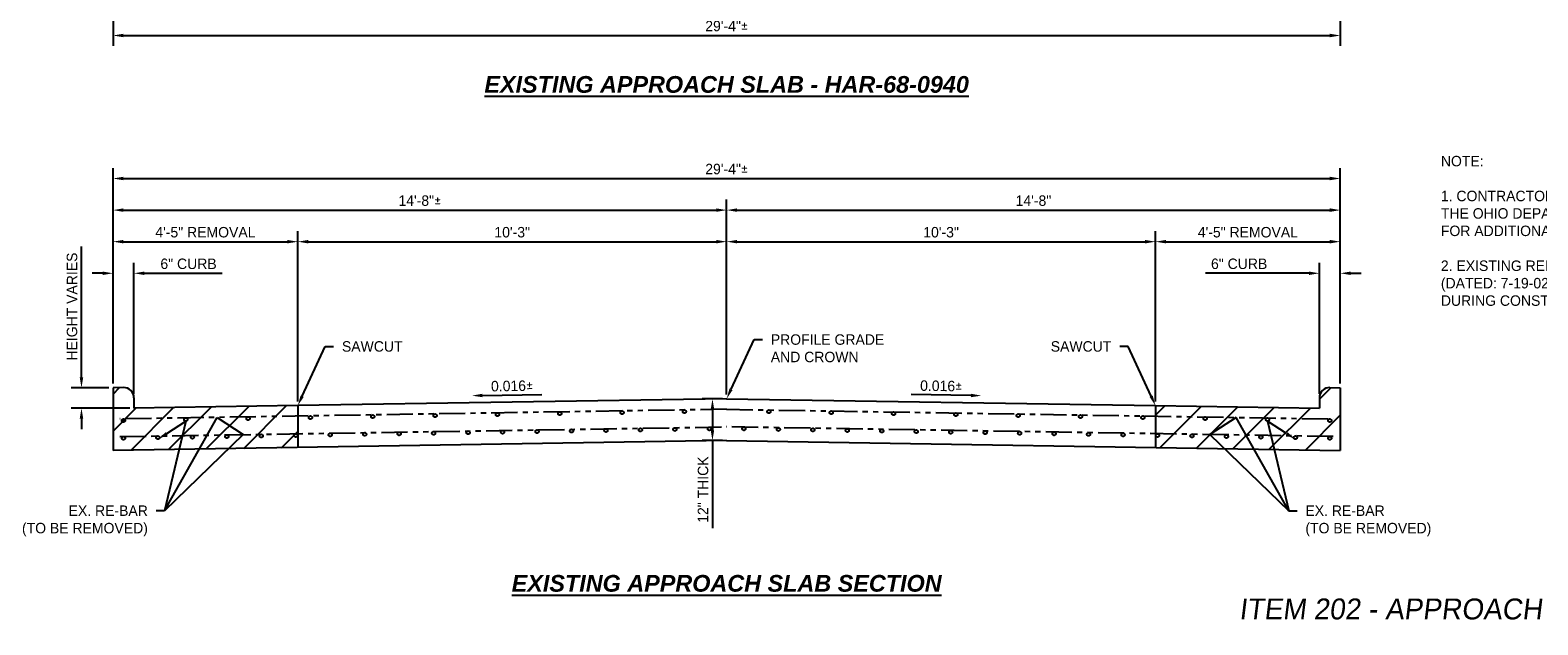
# Model space of a CAD drawing. Header units: feet. Extents: x -744 to -375, y 205 to 389.
# Tile 1 of 40: x -742 to -706, y 205 to 219. Entities that reach past the tile are written whole.
import ezdxf
from ezdxf import colors
from ezdxf.entities.mleader import LeaderData, LeaderLine
from ezdxf.enums import TextEntityAlignment as Align
from ezdxf.math import Vec2, Vec3

# ---------------------------------------------------------------- set-up
doc = ezdxf.new("R2010")
doc.units = ezdxf.units.FT
doc.header["$MEASUREMENT"] = 0
doc.linetypes.add('PHANTOM2', pattern=[1.25, 0.625, -0.125, 0.125, -0.125, 0.125, -0.125])
for name, color, linetype in [('Existing Approach Slab', 6, 'Continuous'), ('Existing Re-Bar', 40, 'PHANTOM2'), ('PV_P_Saw_Cut_Line', 62, 'Continuous'), ('RD_P_Text', 1, 'Continuous'), ('SC_Shading1', 247, 'Continuous'), ('SHEET_TXT', 9, 'Continuous')]:
    doc.layers.add(name, color=color, linetype=linetype)
doc.styles.add('Slanted', font='font31.shx', dxfattribs={"height": 0.1})
doc.styles.add('Slanted-Normal', font='font31.shx', dxfattribs={"height": 0.1})
doc.styles.get("Standard").update_dxf_attribs({"font": 'font31.shx'})
doc.dimstyles.new('COEC', dxfattribs={"dimscale": 13.9, "dimtxt": 0.18, "dimasz": 0.18, "dimexe": 0.18, "dimexo": 0.0625, "dimgap": 0.09, "dimtad": 1, "dimzin": 0, "dimdsep": 46, "dimtxsty": 'Standard', "dimcen": 0.09, "dimclrd": 256, "dimclre": 256, "dimclrt": 256, "dimaunit": 1, "dimadec": 4, "dimazin": 0, "dimtfac": 1, "dimtofl": 0, "dimtmove": 0, "dimatfit": 3, "dimfxl": 1, "dimtolj": 1, "dimtzin": 0, "dimlwd": -1, "dimlwe": -1, "dimarcsym": 0})

# ---------------------------------------------------------------- blocks, each defined once
blk = doc.blocks.new('*D1091')
at = {"layer": 'Defpoints', "color": 0, "transparency": 16777216}
for p in [(-740.115, 228.536), (-710.783, 220.677), (-710.783, 219.174)]:
    blk.add_point(p, dxfattribs=at)
at = {"layer": 'RD_P_Text', "transparency": 16777216}
for p, q in [((-740.115, 228.436), (-740.115, 218.924)), ((-710.783, 220.577), (-710.783, 218.924)), ((-739.865, 219.174), (-711.033, 219.174))]:
    blk.add_line(p, q, dxfattribs=at)
for points in [[(-739.865, 219.216), (-739.865, 219.132), (-740.115, 219.174)], [(-711.033, 219.216), (-711.033, 219.132), (-710.783, 219.174)]]:
    blk.add_solid(points, dxfattribs=at)
at = {"layer": 'RD_P_Text', "transparency": 16777216, "insert": (-725.449, 219.399), "char_height": 0.25, "attachment_point": 5}
blk.add_mtext('\\A1;29\'-4"{\\fISOCPEUR|b0|i0|c0|p0;%%P}', dxfattribs=at)
blk = doc.blocks.new('*D1096')
at = {"layer": 'Defpoints', "color": 0, "transparency": 16777216}
for p in [(-710.783, 215.756), (-740.115, 210.756), (-710.783, 210.756)]:
    blk.add_point(p, dxfattribs=at)
at = {"layer": 'RD_P_Text', "transparency": 16777216}
for p, q in [((-740.115, 210.856), (-740.115, 216.006)), ((-710.783, 210.856), (-710.783, 216.006)), ((-739.865, 215.756), (-711.033, 215.756))]:
    blk.add_line(p, q, dxfattribs=at)
for points in [[(-739.865, 215.798), (-739.865, 215.714), (-740.115, 215.756)], [(-711.033, 215.798), (-711.033, 215.714), (-710.783, 215.756)]]:
    blk.add_solid(points, dxfattribs=at)
at = {"layer": 'RD_P_Text', "transparency": 16777216, "insert": (-725.449, 215.981), "char_height": 0.25, "attachment_point": 5}
blk.add_mtext('\\A1;29\'-4"{\\fISOCPEUR|b0|i0|c0|p0;%%P}', dxfattribs=at)
blk = doc.blocks.new('*D1097')
at = {"layer": 'Defpoints', "color": 0, "transparency": 16777216}
for p in [(-725.449, 215.001), (-740.115, 210.756), (-725.449, 210.491)]:
    blk.add_point(p, dxfattribs=at)
at = {"layer": 'RD_P_Text', "transparency": 16777216}
for p, q in [((-740.115, 210.856), (-740.115, 215.251)), ((-725.449, 210.591), (-725.449, 215.251)), ((-739.865, 215.001), (-725.699, 215.001))]:
    blk.add_line(p, q, dxfattribs=at)
for points in [[(-739.865, 215.043), (-739.865, 214.959), (-740.115, 215.001)], [(-725.699, 215.043), (-725.699, 214.959), (-725.449, 215.001)]]:
    blk.add_solid(points, dxfattribs=at)
at = {"layer": 'RD_P_Text', "transparency": 16777216, "insert": (-732.782, 215.226), "char_height": 0.25, "attachment_point": 5}
blk.add_mtext('\\A1;14\'-8"{\\fISOCPEUR|b0|i0|c0|p0;%%P}', dxfattribs=at)
blk = doc.blocks.new('*D1098')
at = {"layer": 'Defpoints', "color": 0, "transparency": 16777216}
for p in [(-710.783, 215.001), (-725.449, 210.491), (-710.783, 210.756)]:
    blk.add_point(p, dxfattribs=at)
at = {"layer": 'RD_P_Text', "transparency": 16777216}
for p, q in [((-725.449, 210.591), (-725.449, 215.251)), ((-710.783, 210.856), (-710.783, 215.251)), ((-725.199, 215.001), (-711.033, 215.001))]:
    blk.add_line(p, q, dxfattribs=at)
for points in [[(-725.199, 215.043), (-725.199, 214.959), (-725.449, 215.001)], [(-711.033, 215.043), (-711.033, 214.959), (-710.783, 215.001)]]:
    blk.add_solid(points, dxfattribs=at)
at = {"layer": 'RD_P_Text', "transparency": 16777216, "insert": (-718.116, 215.226), "char_height": 0.25, "attachment_point": 5}
blk.add_mtext('\\A1;14\'-8"', dxfattribs=at)
blk = doc.blocks.new('*D1100')
at = {"layer": 'Defpoints', "color": 0, "transparency": 16777216}
for p in [(-725.449, 214.246), (-725.449, 210.491), (-735.699, 210.327)]:
    blk.add_point(p, dxfattribs=at)
at = {"layer": 'RD_P_Text', "transparency": 16777216}
for p, q in [((-735.699, 210.427), (-735.699, 214.496)), ((-725.449, 210.591), (-725.449, 214.496)), ((-735.449, 214.246), (-725.699, 214.246))]:
    blk.add_line(p, q, dxfattribs=at)
for points in [[(-735.449, 214.288), (-735.449, 214.205), (-735.699, 214.246)], [(-725.699, 214.288), (-725.699, 214.205), (-725.449, 214.246)]]:
    blk.add_solid(points, dxfattribs=at)
at = {"layer": 'RD_P_Text', "transparency": 16777216, "insert": (-730.574, 214.471), "char_height": 0.25, "attachment_point": 5}
blk.add_mtext('\\A1;10\'-3"', dxfattribs=at)
blk = doc.blocks.new('*D1099')
at = {"layer": 'Defpoints', "color": 0, "transparency": 16777216}
for p in [(-715.199, 214.246), (-725.449, 210.491), (-715.199, 210.327)]:
    blk.add_point(p, dxfattribs=at)
at = {"layer": 'RD_P_Text', "transparency": 16777216}
for p, q in [((-725.449, 210.591), (-725.449, 214.496)), ((-715.199, 210.427), (-715.199, 214.496)), ((-725.199, 214.246), (-715.449, 214.246))]:
    blk.add_line(p, q, dxfattribs=at)
for points in [[(-725.199, 214.288), (-725.199, 214.205), (-725.449, 214.246)], [(-715.449, 214.288), (-715.449, 214.205), (-715.199, 214.246)]]:
    blk.add_solid(points, dxfattribs=at)
at = {"layer": 'RD_P_Text', "transparency": 16777216, "insert": (-720.324, 214.471), "char_height": 0.25, "attachment_point": 5}
blk.add_mtext('\\A1;10\'-3"', dxfattribs=at)
blk = doc.blocks.new('*D1101')
at = {"layer": 'Defpoints', "color": 0, "transparency": 16777216}
for p in [(-710.783, 214.246), (-710.783, 210.756), (-715.199, 210.327)]:
    blk.add_point(p, dxfattribs=at)
at = {"layer": 'RD_P_Text', "transparency": 16777216}
for p, q in [((-715.199, 210.427), (-715.199, 214.496)), ((-710.783, 210.856), (-710.783, 214.496)), ((-714.949, 214.246), (-711.033, 214.246))]:
    blk.add_line(p, q, dxfattribs=at)
for points in [[(-714.949, 214.288), (-714.949, 214.205), (-715.199, 214.246)], [(-711.033, 214.288), (-711.033, 214.205), (-710.783, 214.246)]]:
    blk.add_solid(points, dxfattribs=at)
at = {"layer": 'RD_P_Text', "transparency": 16777216, "insert": (-712.991, 214.471), "char_height": 0.25, "attachment_point": 5}
blk.add_mtext('\\A1;4\'-5" REMOVAL', dxfattribs=at)
blk = doc.blocks.new('*D1102')
at = {"layer": 'Defpoints', "color": 0, "transparency": 16777216}
for p in [(-735.699, 214.246), (-740.115, 210.756), (-735.699, 210.327)]:
    blk.add_point(p, dxfattribs=at)
at = {"layer": 'RD_P_Text', "transparency": 16777216}
for p, q in [((-740.115, 210.856), (-740.115, 214.496)), ((-735.699, 210.427), (-735.699, 214.496)), ((-739.865, 214.246), (-735.949, 214.246))]:
    blk.add_line(p, q, dxfattribs=at)
for points in [[(-739.865, 214.288), (-739.865, 214.205), (-740.115, 214.246)], [(-735.949, 214.288), (-735.949, 214.205), (-735.699, 214.246)]]:
    blk.add_solid(points, dxfattribs=at)
at = {"layer": 'RD_P_Text', "transparency": 16777216, "insert": (-737.907, 214.471), "char_height": 0.25, "attachment_point": 5}
blk.add_mtext('\\A1;4\'-5" REMOVAL', dxfattribs=at)
blk = doc.blocks.new('*D1103')
at = {"layer": 'Defpoints', "color": 0, "transparency": 16777216}
for p in [(-739.615, 213.491), (-740.115, 210.756), (-739.615, 210.51)]:
    blk.add_point(p, dxfattribs=at)
at = {"layer": 'RD_P_Text', "transparency": 16777216}
for p, q in [((-740.115, 210.856), (-740.115, 213.741)), ((-739.615, 210.61), (-739.615, 213.741)), ((-740.365, 213.491), (-740.615, 213.491)), ((-739.365, 213.491), (-737.504, 213.491))]:
    blk.add_line(p, q, dxfattribs=at)
for points in [[(-740.365, 213.533), (-740.365, 213.45), (-740.115, 213.491)], [(-739.365, 213.533), (-739.365, 213.45), (-739.615, 213.491)]]:
    blk.add_solid(points, dxfattribs=at)
at = {"layer": 'RD_P_Text', "transparency": 16777216, "insert": (-738.31, 213.716), "char_height": 0.25, "attachment_point": 5}
blk.add_mtext('\\A1;6" CURB', dxfattribs=at)
blk = doc.blocks.new('*D1104')
at = {"layer": 'Defpoints', "color": 0, "transparency": 16777216}
for p in [(-710.783, 213.491), (-711.283, 210.51), (-710.783, 210.756)]:
    blk.add_point(p, dxfattribs=at)
at = {"layer": 'RD_P_Text', "transparency": 16777216}
for p, q in [((-711.283, 210.61), (-711.283, 213.741)), ((-710.783, 210.856), (-710.783, 213.741)), ((-711.533, 213.491), (-714.005, 213.491)), ((-710.533, 213.491), (-710.283, 213.491))]:
    blk.add_line(p, q, dxfattribs=at)
for points in [[(-711.533, 213.533), (-711.533, 213.45), (-711.283, 213.491)], [(-710.533, 213.533), (-710.533, 213.45), (-710.783, 213.491)]]:
    blk.add_solid(points, dxfattribs=at)
at = {"layer": 'RD_P_Text', "transparency": 16777216, "insert": (-713.2, 213.716), "char_height": 0.25, "attachment_point": 5}
blk.add_mtext('\\A1;6" CURB', dxfattribs=at)
blk = doc.blocks.new('*D1105')
at = {"layer": 'Defpoints', "color": 0, "transparency": 16777216}
for p in [(-740.869, 210.756), (-740.115, 210.756), (-739.615, 210.264)]:
    blk.add_point(p, dxfattribs=at)
at = {"layer": 'RD_P_Text', "transparency": 16777216}
for p, q in [((-740.869, 211.006), (-740.869, 214.133)), ((-740.215, 210.756), (-741.119, 210.756)), ((-739.715, 210.264), (-741.119, 210.264)), ((-740.869, 210.014), (-740.869, 209.764))]:
    blk.add_line(p, q, dxfattribs=at)
for points in [[(-740.911, 211.006), (-740.827, 211.006), (-740.869, 210.756)], [(-740.911, 210.014), (-740.827, 210.014), (-740.869, 210.264)]]:
    blk.add_solid(points, dxfattribs=at)
at = {"layer": 'RD_P_Text', "transparency": 16777216, "insert": (-741.094, 212.695), "char_height": 0.25, "attachment_point": 5, "rotation": 90}
blk.add_mtext('\\A1;HEIGHT VARIES', dxfattribs=at)
blk = doc.blocks.new('*D1106')
at = {"layer": 'Defpoints', "color": 0, "transparency": 16777216}
for p in [(-725.788, 210.491), (-725.449, 210.491), (-725.449, 209.491)]:
    blk.add_point(p, dxfattribs=at)
at = {"layer": 'RD_P_Text', "transparency": 16777216}
for p, q in [((-725.549, 210.491), (-726.038, 210.491)), ((-725.788, 210.241), (-725.788, 209.741)), ((-725.549, 209.491), (-726.038, 209.491)), ((-725.788, 209.491), (-725.788, 207.4))]:
    blk.add_line(p, q, dxfattribs=at)
for points in [[(-725.83, 210.241), (-725.747, 210.241), (-725.788, 210.491)], [(-725.83, 209.741), (-725.747, 209.741), (-725.788, 209.491)]]:
    blk.add_solid(points, dxfattribs=at)
at = {"layer": 'RD_P_Text', "transparency": 16777216, "insert": (-726.013, 208.32), "char_height": 0.25, "attachment_point": 5, "rotation": 90}
blk.add_mtext('\\A1;12" THICK', dxfattribs=at)

msp = doc.modelspace()

# ---------------------------------------------------------------- hatches: boundary and pattern name
at = {"layer": 'SC_Shading1'}
h = msp.add_hatch(dxfattribs=at)
h.set_pattern_fill('ANSI31', color=256, scale=5)
h.set_pattern_definition([(45, (-24.916, -14.65295), (-0.44194174, 0.44194174), [])])
edge = h.paths.add_edge_path()
edge.add_line((-740.11514, 210.75628), (-739.86914, 210.76021))
edge.add_arc((-739.86514, 210.51024), 0.25, 0, 90.916654, ccw=False)
edge.add_line((-739.61514, 210.51024), (-739.61514, 210.26428))
edge.add_line((-739.61514, 210.26428), (-735.69914, 210.32693))
edge.add_line((-735.69914, 210.32693), (-735.69914, 209.32693))
edge.add_line((-735.69914, 209.32693), (-740.11514, 209.25628))
edge.add_line((-740.11514, 209.25628), (-740.11514, 210.75628))
h = msp.add_hatch(dxfattribs=at)
h.set_pattern_fill('ANSI31', color=256, scale=5)
h.set_pattern_definition([(45, (-0.302, -14.5716), (-0.44194174, 0.44194174), [])])
edge = h.paths.add_edge_path()
edge.add_line((-715.19914, 210.32693), (-711.28314, 210.26428))
edge.add_line((-711.28314, 210.26428), (-711.28314, 210.51024))
edge.add_arc((-711.03314, 210.51024), 0.25, 89.083346, 180, ccw=False)
edge.add_line((-711.02914, 210.76021), (-710.78314, 210.75628))
edge.add_line((-710.78314, 210.75628), (-710.78314, 209.25628))
edge.add_line((-710.78314, 209.25628), (-715.19914, 209.32693))
edge.add_line((-715.19914, 209.32693), (-715.19914, 210.32693))

# ---------------------------------------------------------------- linework, layer by layer
at = {"layer": 'Existing Approach Slab', "flags": 128}
for points in [[(-739.86914, 210.76021), (-740.11514, 210.75628)], [(-740.11514, 210.75628), (-740.11514, 209.25628)], [(-739.61514, 210.51024), (-739.61514, 210.26428)], [(-725.44914, 210.49093), (-735.69914, 210.32693)], [(-725.44914, 210.49093), (-715.19914, 210.32693)], [(-711.28314, 210.51024), (-711.28314, 210.26428)], [(-711.02914, 210.76021), (-710.78314, 210.75628)], [(-710.78314, 210.75628), (-710.78314, 209.25628)], [(-735.69914, 210.32693), (-739.61514, 210.26428)], [(-715.19914, 210.32693), (-711.28314, 210.26428)], [(-725.44914, 209.49093), (-740.11514, 209.25628)], [(-725.44914, 209.49093), (-710.78314, 209.25628)]]:
    msp.add_lwpolyline(points, dxfattribs=at)
at = {"layer": 'Existing Approach Slab'}
for centre, start, end in [((-739.86514, 210.51024), 0, 90.916654), ((-711.03314, 210.51024), 89.083346, 180)]:
    msp.add_arc(centre, 0.25, start, end, dxfattribs=at)
at = {"layer": 'Existing Re-Bar', "flags": 128}
for points in [[(-725.44914, 210.24093), (-739.94854, 210.00894)], [(-725.44914, 210.24093), (-710.94974, 210.00894)], [(-739.94914, 209.58893), (-725.44914, 209.82093)], [(-710.94914, 209.58893), (-725.44914, 209.82093)]]:
    msp.add_lwpolyline(points, dxfattribs=at)
at = {"layer": 'Existing Re-Bar'}
for centre in [(-735.3964, 210.04178), (-733.90682, 210.06561), (-732.41724, 210.08944), (-730.92766, 210.11328), (-729.43808, 210.13711), (-727.9485, 210.16094), (-726.45892, 210.18478), (-724.43936, 210.18478), (-722.94978, 210.16094), (-721.4602, 210.13711), (-719.97062, 210.11328), (-718.48104, 210.08944), (-716.99146, 210.06561), (-715.50188, 210.04178), (-739.86514, 209.97028), (-738.37556, 209.99411), (-736.88598, 210.01794), (-731.62834, 209.68207), (-730.80453, 209.69525), (-729.98072, 209.70843), (-729.15692, 209.72161), (-728.33311, 209.73479), (-727.5093, 209.74797), (-726.68549, 209.76115), (-725.86168, 209.77433), (-725.0366, 209.77433), (-724.21279, 209.76115), (-723.38898, 209.74797), (-722.56517, 209.73479), (-721.74137, 209.72161), (-720.91756, 209.70843), (-720.09375, 209.69525), (-719.26994, 209.68207), (-714.0123, 210.01794), (-712.52272, 209.99411), (-711.03314, 209.97028), (-739.86514, 209.55028), (-739.04261, 209.56344), (-738.2188, 209.57662), (-737.395, 209.5898), (-736.57119, 209.60298), (-735.74738, 209.61616), (-734.92357, 209.62934), (-734.09976, 209.64252), (-733.27596, 209.6557), (-732.45215, 209.66888), (-718.44613, 209.66888), (-717.62233, 209.6557), (-716.79852, 209.64252), (-715.97471, 209.62934), (-715.1509, 209.61616), (-714.32709, 209.60298), (-713.50329, 209.5898), (-712.67948, 209.57662), (-711.85567, 209.56344), (-711.03314, 209.55028)]:
    msp.add_circle(centre, 0.04, dxfattribs=at)
at = {"layer": 'PV_P_Saw_Cut_Line', "flags": 128}
for points in [[(-735.69914, 210.32693), (-735.69914, 209.32693)], [(-715.19914, 210.32693), (-715.19914, 209.32693)]]:
    msp.add_lwpolyline(points, dxfattribs=at)
at = {"layer": 'RD_P_Text', "linetype": 'ByBlock', "lineweight": -2}
for points in [[(-731.28614, 210.57041), (-729.86214, 210.59319)], [(-719.61214, 210.57041), (-721.03614, 210.59319)]]:
    msp.add_lwpolyline(points, dxfattribs=at)
at = {"layer": 'RD_P_Text'}
for points in [[(-731.28547, 210.52875), (-731.53611, 210.56641), (-731.28681, 210.61207)], [(-719.61281, 210.52875), (-719.36217, 210.56641), (-719.61147, 210.61207)]]:
    msp.add_solid(points, dxfattribs=at)

# ---------------------------------------------------------------- texts
for s, width, heights, insert, char_height, attachment_point in [('{\\fArial|b1|i1|c0|p34;\\LEXISTING APPROACH SLAB - HAR-68-0940}', 34.8348461, [0], (-725.44914, 218.00198), 0.4, 5), ('NOTE: \\P\\P1. CONTRACTOR SHALL REFERENCE EXISTING BRIDGE PLANS HAR-31-11.23 PART 1, AVAILABLE THROUGH THE CITY OF KENTON OR THE OHIO DEPARTMENT OF TRANSPORTATION, DISTRICT 1 AND ARCHIVED ODOT STANDARD DRAWING AS-1-81 (DATED: 7-19-02) FOR ADDITIONAL EXISTING APPROACH SLAB DETAILS.\\P\\P2. EXISTING REINFORCING STEEL IS SHOWN BASED ON LAYOUT AS DESCRIBED IN ARCHIVED ODOT STANDARD DRAWING AS-1-81 (DATED: 7-19-02). CONTRACTOR SHALL MAKE FIELD ADJUSTMENTS ON SAWCUT LOCATIONS AND REINFORCEMENT STEEL DESIGN DURING CONSTRUCTION. ANY FIELD ADJUSTMENTS SHALL BE INCIDENTAL TO ITEM 526.', 21.8981798, [11.44546], (-708.37852, 216.29702), 0.25, 1), ('{\\fArial|b1|i1|c0|p34;\\LEXISTING APPROACH SLAB SECTION}', 34.8348461, [0], (-725.44914, 206.07823), 0.4, 5)]:
    msp.add_mtext_dynamic_manual_height_columns(s, width=width, gutter_width=10, heights=heights, dxfattribs=dict(at, insert=insert, char_height=char_height, attachment_point=attachment_point))
at = {"layer": 'RD_P_Text', "char_height": 0.25, "attachment_point": 5}
for insert, rotation in [((-730.5776, 210.79829), 0.916654), ((-720.32068, 210.79829), 359.083346)]:
    msp.add_mtext_dynamic_manual_height_columns('0.016{\\fISOCPEUR|b0|i0|c0|p0;%%P}', width=21.8981798, gutter_width=10, heights=[11.44546], dxfattribs=dict(at, insert=insert, rotation=rotation))
at = {"layer": 'SHEET_TXT', "color": 3, "style": 'Slanted', "oblique": 7}
msp.add_text('ITEM 202 - APPROACH SLAB REMOVED, AS PER PLAN', height=0.5, dxfattribs=at).set_placement((-713.20371, 205.71809), align=Align.TOP_LEFT)

# ---------------------------------------------------------------- dimensions: what is measured, and where the dimension line sits
at = {"layer": 'RD_P_Text'}
for base, p1, p2, text, picture, middle in [((-710.78314, 219.17384), (-740.11514, 228.53615), (-710.78314, 220.67667), '29\'-4"{\\fISOCPEUR|b0|i0|c0|p0;%%P}', '*D1091', (-725.44914, 219.39884)), ((-710.78314, 215.75612), (-740.11514, 210.75628), (-710.78314, 210.75628), '29\'-4"{\\fISOCPEUR|b0|i0|c0|p0;%%P}', '*D1096', (-725.44914, 215.98112)), ((-725.44914, 215.00114), (-740.11514, 210.75628), (-725.44914, 210.49093), '14\'-8"{\\fISOCPEUR|b0|i0|c0|p0;%%P}', '*D1097', (-732.78214, 215.22614)), ((-710.78314, 215.00114), (-725.44914, 210.49093), (-710.78314, 210.75628), '14\'-8"', '*D1098', (-718.11614, 215.22614)), ((-735.69914, 214.24617), (-740.11514, 210.75628), (-735.69914, 210.32693), '4\'-5" REMOVAL', '*D1102', (-737.90714, 214.47117)), ((-710.78314, 214.24617), (-715.19914, 210.32693), (-710.78314, 210.75628), '4\'-5" REMOVAL', '*D1101', (-712.99114, 214.47117)), ((-725.44914, 214.24617), (-735.69914, 210.32693), (-725.44914, 210.49093), '10\'-3"', '*D1100', (-730.57414, 214.47117)), ((-715.19914, 214.24617), (-725.44914, 210.49093), (-715.19914, 210.32693), '10\'-3"', '*D1099', (-720.32414, 214.47117)), ((-739.61514, 213.49119), (-740.11514, 210.75628), (-739.61514, 210.51024), '6" CURB', '*D1103', (-738.30978, 213.71619))]:
    dim = msp.add_linear_dim(base=base, p1=p1, p2=p2, text=text, dimstyle='COEC', override={"dimscale": 2, "dimtxt": 0.125, "dimasz": 0.125, "dimexe": 0.125, "dimexo": 0.05, "dimgap": 0.05}, dxfattribs=at)
    dim.commit()
    dim.dimension.update_dxf_attribs({"geometry": picture, "text_midpoint": middle})
dim = msp.add_linear_dim(base=(-740.86888, 210.75628), p1=(-739.61514, 210.26428), p2=(-740.11514, 210.75628), angle=90, text='HEIGHT VARIES', dimstyle='COEC', override={"dimscale": 2, "dimtxt": 0.125, "dimasz": 0.125, "dimexe": 0.125, "dimexo": 0.05, "dimgap": 0.05}, dxfattribs=at)
dim.commit()
dim.dimension.update_dxf_attribs({"geometry": '*D1105', "text_midpoint": (-741.09388, 212.69457)})
dim = msp.add_linear_dim(base=(-710.78314, 213.49119), p1=(-711.28314, 210.51024), p2=(-710.78314, 210.75628), text='6" CURB', dimstyle='COEC', override={"dimscale": 2, "dimtxt": 0.125, "dimasz": 0.125, "dimexe": 0.125, "dimexo": 0.05, "dimgap": 0.05}, dxfattribs=at)
dim.commit()
dim.dimension.update_dxf_attribs({"geometry": '*D1104', "text_midpoint": (-713.19961, 213.49119), "dimtype": 160})
dim = msp.add_linear_dim(base=(-725.78824, 210.49093), p1=(-725.44914, 209.49093), p2=(-725.44914, 210.49093), angle=90, text='12" THICK', dimstyle='COEC', override={"dimscale": 2, "dimtxt": 0.125, "dimasz": 0.125, "dimexe": 0.125, "dimexo": 0.05, "dimgap": 0.05}, dxfattribs=at)
dim.commit()
dim.dimension.update_dxf_attribs({"geometry": '*D1106', "text_midpoint": (-725.78824, 208.3205), "dimtype": 160})

# ---------------------------------------------------------------- leaders
ml = msp.add_multileader_mtext('Standard', dxfattribs=at)
ml.set_content('PROFILE GRADE\\PAND CROWN', color=256, style='Slanted-Normal')
ml.set_leader_properties()
ml.build(insert=Vec2(0, 0))
ml.multileader.update_dxf_attribs({"dogleg_length": 0.1, "arrow_head_size": 0.25, "scale": 2})
ctx = ml.context
ctx.base_point, ctx.scale, ctx.char_height, ctx.arrow_head_size, ctx.landing_gap_size, ctx.plane_origin = Vec3(-724.59387, 211.90703), 2, 0.25, 0.25, 0.2, Vec3(-719.64323, 206.04623)
notes = []
notes.append((ctx, [(1, (1, 1, 0), (-724.79387, 211.90703), (1, 0), 0.2, [(0, [(-725.44914, 210.49093)], 0, [])])]))
ctx.mtext.insert, ctx.mtext.flow_direction = Vec3(-724.39387, 212.03203), 5
ml = msp.add_multileader_mtext('Standard', dxfattribs=at)
ml.set_content('SAWCUT', color=256, style='Slanted-Normal')
ml.set_leader_properties()
ml.build(insert=Vec2(0, 0))
ml.multileader.update_dxf_attribs({"dogleg_length": 0.1, "arrow_head_size": 0.25, "scale": 2})
ctx = ml.context
ctx.base_point, ctx.scale, ctx.char_height, ctx.arrow_head_size, ctx.landing_gap_size, ctx.plane_origin = Vec3(-734.84387, 211.74303), 2, 0.25, 0.25, 0.2, Vec3(-729.89323, 205.88223)
notes.append((ctx, [(1, (1, 1, 0), (-735.04387, 211.74303), (1, 0), 0.2, [(0, [(-735.69914, 210.32693)], 0, [])])]))
ctx.mtext.insert, ctx.mtext.flow_direction = Vec3(-734.64387, 211.86803), 5
ml = msp.add_multileader_mtext('Standard', dxfattribs=at)
ml.set_content('SAWCUT', color=256, style='Slanted-Normal')
ml.set_leader_properties()
ml.build(insert=Vec2(0, 0))
ml.multileader.update_dxf_attribs({"dogleg_length": 0.1, "arrow_head_size": 0.25, "scale": 2})
ctx = ml.context
ctx.base_point, ctx.scale, ctx.char_height, ctx.arrow_head_size, ctx.landing_gap_size, ctx.plane_origin = Vec3(-717.83934, 211.74303), 2, 0.25, 0.25, 0.2, Vec3(-721.00505, 205.88223)
ctx.text_align_type = 2
notes.append((ctx, [(1, (1, 1, 0), (-715.85442, 211.74303), (-1, 0), 0.2, [(0, [(-715.19914, 210.32693)], 0, [])])]))
ctx.mtext.insert, ctx.mtext.alignment, ctx.mtext.flow_direction = Vec3(-716.25442, 211.86803), 3, 5
ml = msp.add_multileader_mtext('Standard', dxfattribs=at)
ml.set_content('EX. RE-BAR\\P(TO BE REMOVED)', color=256, style='Slanted-Normal')
ml.set_leader_properties()
ml.build(insert=Vec2(0, 0))
ml.multileader.update_dxf_attribs({"dogleg_length": 0.1, "arrow_head_size": 0.25, "scale": 2})
ctx = ml.context
ctx.base_point, ctx.scale, ctx.char_height, ctx.arrow_head_size, ctx.landing_gap_size, ctx.plane_origin = Vec3(-742.64072, 207.81726), 2, 0.25, 0.25, 0.2, Vec3(-744.03262, 201.95646)
ctx.text_align_type = 2
notes.append((ctx, [(1, (1, 1, 0), (-738.88199, 207.81726), (-1, 0), 0.2, [(4, [(-739.04261, 209.52344), (-738.37556, 209.95411), (-738.88199, 207.81726), (-737.6263, 210.0461), (-737.00122, 209.6361)], 0, [])])]))
ctx.mtext.insert, ctx.mtext.alignment, ctx.mtext.flow_direction = Vec3(-739.28199, 207.94226), 3, 5
ml = msp.add_multileader_mtext('Standard', dxfattribs=at)
ml.set_content('EX. RE-BAR\\P(TO BE REMOVED)', color=256, style='Slanted-Normal')
ml.set_leader_properties()
ml.build(insert=Vec2(0, 0))
ml.multileader.update_dxf_attribs({"dogleg_length": 0.1, "arrow_head_size": 0.25, "scale": 2})
ctx = ml.context
ctx.base_point, ctx.scale, ctx.char_height, ctx.arrow_head_size, ctx.landing_gap_size, ctx.plane_origin = Vec3(-711.8163, 207.81726), 2, 0.25, 0.25, 0.2, Vec3(-706.86566, 201.95646)
notes.append((ctx, [(1, (1, 1, 0), (-712.0163, 207.81726), (1, 0), 0.2, [(4, [(-711.85567, 209.52344), (-712.52272, 209.95411), (-712.0163, 207.81726), (-713.27198, 210.0461), (-713.89707, 209.6361)], 0, [])])]))
ctx.mtext.insert, ctx.mtext.flow_direction = Vec3(-711.6163, 207.94226), 5
for ctx, leaders in notes:
    for number, flags, end, landing, length, lines in leaders:
        leader = LeaderData()
        leader.index, (leader.has_last_leader_line, leader.has_dogleg_vector, leader.attachment_direction) = number, flags
        leader.last_leader_point, leader.dogleg_vector, leader.dogleg_length = Vec3(end), Vec3(landing), length
        for number, points, colour, breaks in lines:
            line = LeaderLine()
            line.index, line.vertices, line.color, line.breaks = number, Vec3.list(points), colors.encode_raw_color(colour), breaks
            leader.lines.append(line)
        ctx.leaders.append(leader)

doc.saveas('drawing.dxf')
